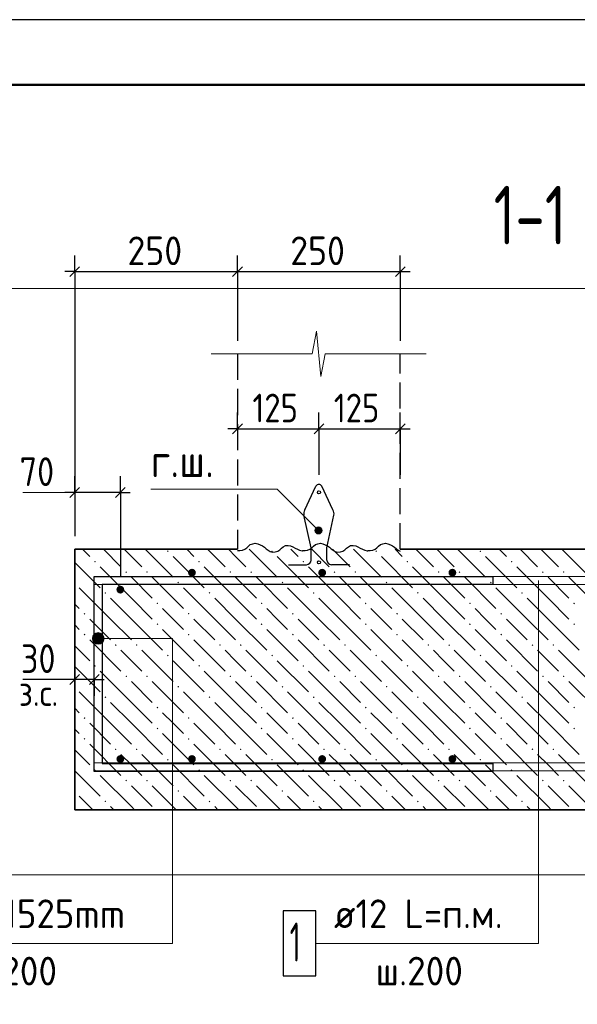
# Model space of a CAD drawing. Header units: millimetres. Extents: x 0 to 42000, y 0 to 29700.
# Tile 4 of 11: x 7228 to 11510, y 22143 to 29700. Entities that reach past the tile are written whole.
import ezdxf

# ---------------------------------------------------------------- set-up
doc = ezdxf.new("R2010")
doc.units = ezdxf.units.MM
doc.linetypes.add('______2', pattern=[270, 200, -70])
for name, color, linetype, lineweight in [('Standard', 7, 'Continuous', 25), ('ЖБ Плита Фундамента верхний уровень', 7, 'Continuous', 35), ('ЖБ Стена верхний уровень', 7, 'Continuous', 35), ('Заголовок чертежа', 7, 'Continuous', 25), ('Обрамление П-обр. равн.', 52, 'Continuous', 25), ('Позиционная метка номер позиции', 7, 'Continuous', 13), ('Примечания', 7, 'Continuous', 13), ('Фоновоя арматура Х1', 52, 'Continuous', 25)]:
    doc.layers.add(name, color=color, linetype=linetype, lineweight=lineweight)
doc.layers.add('Размерная выноска', color=7, linetype='Continuous')
doc.styles.add('ISOCPEUR', font='txt')

msp = doc.modelspace()

# ---------------------------------------------------------------- hatches: boundary and pattern name
at = {"layer": 'Standard', "linetype": 'Continuous', "lineweight": 13, "transparency": 33554687}
for points in [[(9496.9, 25786.5), (9516, 25805.6), (9503.8, 25798.7)], [(9516, 25805.6), (9496.9, 25786.5), (9496.9, 25772.7)], [(9516, 25805.6), (9496.9, 25772.7), (9529.7, 25805.6)], [(9529.7, 25805.6), (9496.9, 25772.7), (9503.8, 25760.5)], [(9529.7, 25805.6), (9503.8, 25760.5), (9541.9, 25798.7)], [(9541.9, 25798.7), (9503.8, 25760.5), (9516, 25753.6)], [(9541.9, 25798.7), (9516, 25753.6), (9548.8, 25786.5)], [(9548.8, 25786.5), (9516, 25753.6), (9529.7, 25753.6)], [(9548.8, 25786.5), (9529.7, 25753.6), (9548.8, 25772.7)], [(9548.8, 25772.7), (9529.7, 25753.6), (9541.9, 25760.5)]]:
    msp.add_hatch(color=7, dxfattribs=at).paths.add_polyline_path(points)
at = {"layer": 'ЖБ Плита Фундамента верхний уровень', "linetype": 'Continuous', "lineweight": 18, "transparency": 33554687}
for points in [[(8359.4, 25620.1), (8365.9, 25626.6), (8372.4, 25620.1), (8365.9, 25613.6)], [(9159.4, 25620.1), (9165.9, 25626.6), (9172.4, 25620.1), (9165.9, 25613.6)], [(9959.4, 25620.1), (9965.9, 25626.6), (9972.4, 25620.1), (9965.9, 25613.6)], [(10759.4, 25620.1), (10765.9, 25626.6), (10772.4, 25620.1), (10765.9, 25613.6)], [(7799.4, 25540.1), (7805.9, 25546.6), (7812.4, 25540.1), (7805.9, 25533.6)], [(8599.4, 25540.1), (8605.9, 25546.6), (8612.4, 25540.1), (8605.9, 25533.6)], [(9399.4, 25540.1), (9405.9, 25546.6), (9412.4, 25540.1), (9405.9, 25533.6)], [(10199.4, 25540.1), (10205.9, 25546.6), (10212.4, 25540.1), (10205.9, 25533.6)], [(10999.4, 25540.1), (11005.9, 25546.6), (11012.4, 25540.1), (11005.9, 25533.6)], [(8039.4, 25460.1), (8045.9, 25466.6), (8052.4, 25460.1), (8045.9, 25453.6)], [(8199.4, 25460.1), (8205.9, 25466.6), (8212.4, 25460.1), (8205.9, 25453.6)], [(8839.4, 25460.1), (8845.9, 25466.6), (8852.4, 25460.1), (8845.9, 25453.6)], [(8999.4, 25460.1), (9005.9, 25466.6), (9012.4, 25460.1), (9005.9, 25453.6)], [(9639.4, 25460.1), (9645.9, 25466.6), (9652.4, 25460.1), (9645.9, 25453.6)], [(9799.4, 25460.1), (9805.9, 25466.6), (9812.4, 25460.1), (9805.9, 25453.6)], [(10439.4, 25460.1), (10445.9, 25466.6), (10452.4, 25460.1), (10445.9, 25453.6)], [(10599.4, 25460.1), (10605.9, 25466.6), (10612.4, 25460.1), (10605.9, 25453.6)], [(11239.4, 25460.1), (11245.9, 25466.6), (11252.4, 25460.1), (11245.9, 25453.6)], [(11399.4, 25460.1), (11405.9, 25466.6), (11412.4, 25460.1), (11405.9, 25453.6)], [(7651, 25381.5), (7652.4, 25380.1), (7651, 25378.8)], [(8439.4, 25380.1), (8445.9, 25386.6), (8452.4, 25380.1), (8445.9, 25373.6)], [(9239.4, 25380.1), (9245.9, 25386.6), (9252.4, 25380.1), (9245.9, 25373.6)], [(10039.4, 25380.1), (10045.9, 25386.6), (10052.4, 25380.1), (10045.9, 25373.6)], [(10839.4, 25380.1), (10845.9, 25386.6), (10852.4, 25380.1), (10845.9, 25373.6)], [(7879.4, 25300.1), (7885.9, 25306.6), (7892.4, 25300.1), (7885.9, 25293.6)], [(8679.4, 25300.1), (8685.9, 25306.6), (8692.4, 25300.1), (8685.9, 25293.6)], [(9479.4, 25300.1), (9485.9, 25306.6), (9492.4, 25300.1), (9485.9, 25293.6)], [(10279.4, 25300.1), (10285.9, 25306.6), (10292.4, 25300.1), (10285.9, 25293.6)], [(11079.4, 25300.1), (11085.9, 25306.6), (11092.4, 25300.1), (11085.9, 25293.6)], [(8279.4, 25220.1), (8285.9, 25226.6), (8292.4, 25220.1), (8285.9, 25213.6)], [(9079.4, 25220.1), (9085.9, 25226.6), (9092.4, 25220.1), (9085.9, 25213.6)], [(9879.4, 25220.1), (9885.9, 25226.6), (9892.4, 25220.1), (9885.9, 25213.6)], [(10679.4, 25220.1), (10685.9, 25226.6), (10692.4, 25220.1), (10685.9, 25213.6)], [(11479.4, 25220.1), (11485.9, 25226.6), (11492.4, 25220.1), (11485.9, 25213.6)], [(7719.4, 25140.1), (7725.9, 25146.6), (7732.4, 25140.1), (7725.9, 25133.6)], [(8519.4, 25140.1), (8525.9, 25146.6), (8532.4, 25140.1), (8525.9, 25133.6)], [(9319.4, 25140.1), (9325.9, 25146.6), (9332.4, 25140.1), (9325.9, 25133.6)], [(10119.4, 25140.1), (10125.9, 25146.6), (10132.4, 25140.1), (10125.9, 25133.6)], [(10919.4, 25140.1), (10925.9, 25146.6), (10932.4, 25140.1), (10925.9, 25133.6)], [(8279.4, 25060.1), (8285.9, 25066.6), (8292.4, 25060.1), (8285.9, 25053.6)], [(9079.4, 25060.1), (9085.9, 25066.6), (9092.4, 25060.1), (9085.9, 25053.6)], [(9879.4, 25060.1), (9885.9, 25066.6), (9892.4, 25060.1), (9885.9, 25053.6)], [(10679.4, 25060.1), (10685.9, 25066.6), (10692.4, 25060.1), (10685.9, 25053.6)], [(11479.4, 25060.1), (11485.9, 25066.6), (11492.4, 25060.1), (11485.9, 25053.6)], [(7719.4, 24980.1), (7725.9, 24986.6), (7732.4, 24980.1), (7725.9, 24973.6)], [(8519.4, 24980.1), (8525.9, 24986.6), (8532.4, 24980.1), (8525.9, 24973.6)], [(9319.4, 24980.1), (9325.9, 24986.6), (9332.4, 24980.1), (9325.9, 24973.6)], [(10119.4, 24980.1), (10125.9, 24986.6), (10132.4, 24980.1), (10125.9, 24973.6)], [(10919.4, 24980.1), (10925.9, 24986.6), (10932.4, 24980.1), (10925.9, 24973.6)], [(7959.4, 24900.1), (7965.9, 24906.6), (7972.4, 24900.1), (7965.9, 24893.6)], [(8119.4, 24900.1), (8125.9, 24906.6), (8132.4, 24900.1), (8125.9, 24893.6)], [(8759.4, 24900.1), (8765.9, 24906.6), (8772.4, 24900.1), (8765.9, 24893.6)], [(8919.4, 24900.1), (8925.9, 24906.6), (8932.4, 24900.1), (8925.9, 24893.6)], [(9559.4, 24900.1), (9565.9, 24906.6), (9572.4, 24900.1), (9565.9, 24893.6)], [(9719.4, 24900.1), (9725.9, 24906.6), (9732.4, 24900.1), (9725.9, 24893.6)], [(10359.4, 24900.1), (10365.9, 24906.6), (10372.4, 24900.1), (10365.9, 24893.6)], [(10519.4, 24900.1), (10525.9, 24906.6), (10532.4, 24900.1), (10525.9, 24893.6)], [(11159.4, 24900.1), (11165.9, 24906.6), (11172.4, 24900.1), (11165.9, 24893.6)], [(11319.4, 24900.1), (11325.9, 24906.6), (11332.4, 24900.1), (11325.9, 24893.6)], [(8359.4, 24820.1), (8365.9, 24826.6), (8372.4, 24820.1), (8365.9, 24813.6)], [(9159.4, 24820.1), (9165.9, 24826.6), (9172.4, 24820.1), (9165.9, 24813.6)], [(9959.4, 24820.1), (9965.9, 24826.6), (9972.4, 24820.1), (9965.9, 24813.6)], [(10759.4, 24820.1), (10765.9, 24826.6), (10772.4, 24820.1), (10765.9, 24813.6)], [(7799.4, 24740.1), (7805.9, 24746.6), (7812.4, 24740.1), (7805.9, 24733.6)], [(8599.4, 24740.1), (8605.9, 24746.6), (8612.4, 24740.1), (8605.9, 24733.6)], [(9399.4, 24740.1), (9405.9, 24746.6), (9412.4, 24740.1), (9405.9, 24733.6)], [(10199.4, 24740.1), (10205.9, 24746.6), (10212.4, 24740.1), (10205.9, 24733.6)], [(10999.4, 24740.1), (11005.9, 24746.6), (11012.4, 24740.1), (11005.9, 24733.6)], [(8039.4, 24660.1), (8045.9, 24666.6), (8052.4, 24660.1), (8045.9, 24653.6)], [(8199.4, 24660.1), (8205.9, 24666.6), (8212.4, 24660.1), (8205.9, 24653.6)], [(8839.4, 24660.1), (8845.9, 24666.6), (8852.4, 24660.1), (8845.9, 24653.6)], [(8999.4, 24660.1), (9005.9, 24666.6), (9012.4, 24660.1), (9005.9, 24653.6)], [(9639.4, 24660.1), (9645.9, 24666.6), (9652.4, 24660.1), (9645.9, 24653.6)], [(9799.4, 24660.1), (9805.9, 24666.6), (9812.4, 24660.1), (9805.9, 24653.6)], [(10439.4, 24660.1), (10445.9, 24666.6), (10452.4, 24660.1), (10445.9, 24653.6)], [(10599.4, 24660.1), (10605.9, 24666.6), (10612.4, 24660.1), (10605.9, 24653.6)], [(11239.4, 24660.1), (11245.9, 24666.6), (11252.4, 24660.1), (11245.9, 24653.6)], [(11399.4, 24660.1), (11405.9, 24666.6), (11412.4, 24660.1), (11405.9, 24653.6)], [(7651, 24581.5), (7652.4, 24580.1), (7651, 24578.8)], [(8439.4, 24580.1), (8445.9, 24586.6), (8452.4, 24580.1), (8445.9, 24573.6)], [(9239.4, 24580.1), (9245.9, 24586.6), (9252.4, 24580.1), (9245.9, 24573.6)], [(10039.4, 24580.1), (10045.9, 24586.6), (10052.4, 24580.1), (10045.9, 24573.6)], [(10839.4, 24580.1), (10845.9, 24586.6), (10852.4, 24580.1), (10845.9, 24573.6)], [(7879.4, 24500.1), (7885.9, 24506.6), (7892.4, 24500.1), (7885.9, 24493.6)], [(8679.4, 24500.1), (8685.9, 24506.6), (8692.4, 24500.1), (8685.9, 24493.6)], [(9479.4, 24500.1), (9485.9, 24506.6), (9492.4, 24500.1), (9485.9, 24493.6)], [(10279.4, 24500.1), (10285.9, 24506.6), (10292.4, 24500.1), (10285.9, 24493.6)], [(11079.4, 24500.1), (11085.9, 24506.6), (11092.4, 24500.1), (11085.9, 24493.6)], [(8279.4, 24420.1), (8285.9, 24426.6), (8292.4, 24420.1), (8285.9, 24413.6)], [(9079.4, 24420.1), (9085.9, 24426.6), (9092.4, 24420.1), (9085.9, 24413.6)], [(9879.4, 24420.1), (9885.9, 24426.6), (9892.4, 24420.1), (9885.9, 24413.6)], [(10679.4, 24420.1), (10685.9, 24426.6), (10692.4, 24420.1), (10685.9, 24413.6)], [(11479.4, 24420.1), (11485.9, 24426.6), (11492.4, 24420.1), (11485.9, 24413.6)], [(7719.4, 24340.1), (7725.9, 24346.6), (7732.4, 24340.1), (7725.9, 24333.6)], [(8519.4, 24340.1), (8525.9, 24346.6), (8532.4, 24340.1), (8525.9, 24333.6)], [(9319.4, 24340.1), (9325.9, 24346.6), (9332.4, 24340.1), (9325.9, 24333.6)], [(10119.4, 24340.1), (10125.9, 24346.6), (10132.4, 24340.1), (10125.9, 24333.6)], [(10919.4, 24340.1), (10925.9, 24346.6), (10932.4, 24340.1), (10925.9, 24333.6)], [(8279.4, 24260.1), (8285.9, 24266.6), (8292.4, 24260.1), (8285.9, 24253.6)], [(9079.4, 24260.1), (9085.9, 24266.6), (9092.4, 24260.1), (9085.9, 24253.6)], [(9879.4, 24260.1), (9885.9, 24266.6), (9892.4, 24260.1), (9885.9, 24253.6)], [(10679.4, 24260.1), (10685.9, 24266.6), (10692.4, 24260.1), (10685.9, 24253.6)], [(11479.4, 24260.1), (11485.9, 24266.6), (11492.4, 24260.1), (11485.9, 24253.6)], [(7719.4, 24180.1), (7725.9, 24186.6), (7732.4, 24180.1), (7725.9, 24173.6)], [(8519.4, 24180.1), (8525.9, 24186.6), (8532.4, 24180.1), (8525.9, 24173.6)], [(9319.4, 24180.1), (9325.9, 24186.6), (9332.4, 24180.1), (9325.9, 24173.6)], [(10119.4, 24180.1), (10125.9, 24186.6), (10132.4, 24180.1), (10125.9, 24173.6)], [(10919.4, 24180.1), (10925.9, 24186.6), (10932.4, 24180.1), (10925.9, 24173.6)], [(7959.4, 24100.1), (7965.9, 24106.6), (7972.4, 24100.1), (7965.9, 24093.6)], [(8119.4, 24100.1), (8125.9, 24106.6), (8132.4, 24100.1), (8125.9, 24093.6)], [(8759.4, 24100.1), (8765.9, 24106.6), (8772.4, 24100.1), (8765.9, 24093.6)], [(8919.4, 24100.1), (8925.9, 24106.6), (8932.4, 24100.1), (8925.9, 24093.6)], [(9559.4, 24100.1), (9565.9, 24106.6), (9572.4, 24100.1), (9565.9, 24093.6)], [(9719.4, 24100.1), (9725.9, 24106.6), (9732.4, 24100.1), (9725.9, 24093.6)], [(10359.4, 24100.1), (10365.9, 24106.6), (10372.4, 24100.1), (10365.9, 24093.6)], [(10519.4, 24100.1), (10525.9, 24106.6), (10532.4, 24100.1), (10525.9, 24093.6)], [(11159.4, 24100.1), (11165.9, 24106.6), (11172.4, 24100.1), (11165.9, 24093.6)], [(11319.4, 24100.1), (11325.9, 24106.6), (11332.4, 24100.1), (11325.9, 24093.6)], [(8359.4, 24020.1), (8365.9, 24026.6), (8372.4, 24020.1), (8365.9, 24013.6)], [(9159.4, 24020.1), (9165.9, 24026.6), (9172.4, 24020.1), (9165.9, 24013.6)], [(9959.4, 24020.1), (9965.9, 24026.6), (9972.4, 24020.1), (9965.9, 24013.6)], [(10759.4, 24020.1), (10765.9, 24026.6), (10772.4, 24020.1), (10765.9, 24013.6)], [(7799.4, 23940.1), (7805.9, 23946.6), (7812.4, 23940.1), (7805.9, 23933.6)], [(8599.4, 23940.1), (8605.9, 23946.6), (8612.4, 23940.1), (8605.9, 23933.6)], [(9399.4, 23940.1), (9405.9, 23946.6), (9412.4, 23940.1), (9405.9, 23933.6)], [(10199.4, 23940.1), (10205.9, 23946.6), (10212.4, 23940.1), (10205.9, 23933.6)], [(10999.4, 23940.1), (11005.9, 23946.6), (11012.4, 23940.1), (11005.9, 23933.6)], [(8039.4, 23860.1), (8045.9, 23866.6), (8052.4, 23860.1), (8045.9, 23853.6)], [(8199.4, 23860.1), (8205.9, 23866.6), (8212.4, 23860.1), (8205.9, 23853.6)], [(8839.4, 23860.1), (8845.9, 23866.6), (8852.4, 23860.1), (8845.9, 23853.6)], [(8999.4, 23860.1), (9005.9, 23866.6), (9012.4, 23860.1), (9005.9, 23853.6)], [(9639.4, 23860.1), (9645.9, 23866.6), (9652.4, 23860.1), (9645.9, 23853.6)], [(9799.4, 23860.1), (9805.9, 23866.6), (9812.4, 23860.1), (9805.9, 23853.6)], [(10439.4, 23860.1), (10445.9, 23866.6), (10452.4, 23860.1), (10445.9, 23853.6)], [(10599.4, 23860.1), (10605.9, 23866.6), (10612.4, 23860.1), (10605.9, 23853.6)], [(11239.4, 23860.1), (11245.9, 23866.6), (11252.4, 23860.1), (11245.9, 23853.6)], [(11399.4, 23860.1), (11405.9, 23866.6), (11412.4, 23860.1), (11405.9, 23853.6)], [(7651, 23781.5), (7652.4, 23780.1), (7651, 23778.8)], [(8439.4, 23780.1), (8445.9, 23786.6), (8452.4, 23780.1), (8445.9, 23773.6)], [(9239.4, 23780.1), (9245.9, 23786.6), (9252.4, 23780.1), (9245.9, 23773.6)], [(10039.4, 23780.1), (10045.9, 23786.6), (10052.4, 23780.1), (10045.9, 23773.6)], [(10839.4, 23780.1), (10845.9, 23786.6), (10852.4, 23780.1), (10845.9, 23773.6)], [(7879.4, 23700.1), (7885.9, 23706.6), (7892.4, 23700.1), (7885.9, 23693.6)], [(8679.4, 23700.1), (8685.9, 23706.6), (8692.4, 23700.1), (8685.9, 23693.6)], [(9479.4, 23700.1), (9485.9, 23706.6), (9492.4, 23700.1), (9485.9, 23693.6)], [(10279.4, 23700.1), (10285.9, 23706.6), (10292.4, 23700.1), (10285.9, 23693.6)], [(11079.4, 23700.1), (11085.9, 23706.6), (11092.4, 23700.1), (11085.9, 23693.6)]]:
    msp.add_hatch(color=7, dxfattribs=at).paths.add_polyline_path(points, flags=16)
at = {"layer": 'Позиционная метка номер позиции', "linetype": 'Continuous', "lineweight": 13, "transparency": 33554687}
for points in [[(7792.3, 24928.3), (7792.3, 24973.3), (7786, 24950.8)], [(7792.3, 24973.3), (7808.5, 24912.1), (7808.5, 24989.6)], [(7792.3, 24973.3), (7792.3, 24928.3), (7808.5, 24912.1)], [(7808.5, 24989.6), (7831, 24905.8), (7831, 24995.8)], [(7808.5, 24989.6), (7808.5, 24912.1), (7831, 24905.8)], [(7831, 24995.8), (7831, 24905.8), (7853.5, 24912.1)], [(7831, 24995.8), (7853.5, 24912.1), (7853.5, 24989.6)], [(7853.5, 24989.6), (7853.5, 24912.1), (7869.7, 24928.3)], [(7853.5, 24989.6), (7869.7, 24928.3), (7869.7, 24973.3)], [(7869.7, 24973.3), (7869.7, 24928.3), (7876, 24950.8)]]:
    msp.add_hatch(color=7, dxfattribs=at).paths.add_polyline_path(points)
at = {"layer": 'Фоновоя арматура Х1', "linetype": 'Continuous', "lineweight": 18, "transparency": 33554687}
for points in [[(8581, 25455.6), (8578.7, 25467.1), (8572.2, 25476.8), (8562.5, 25483.3), (8551, 25485.6), (8539.5, 25483.3), (8529.8, 25476.8), (8523.3, 25467.1), (8521, 25455.6), (8523.3, 25444.1), (8529.8, 25434.4), (8539.5, 25427.9), (8551, 25425.6), (8562.5, 25427.9), (8572.2, 25434.4), (8578.7, 25444.1)], [(9581, 25455.6), (9578.7, 25467.1), (9572.2, 25476.8), (9562.5, 25483.3), (9551, 25485.6), (9539.5, 25483.3), (9529.8, 25476.8), (9523.3, 25467.1), (9521, 25455.6), (9523.3, 25444.1), (9529.8, 25434.4), (9539.5, 25427.9), (9551, 25425.6), (9562.5, 25427.9), (9572.2, 25434.4), (9578.7, 25444.1)], [(10581, 25455.6), (10578.7, 25467.1), (10572.2, 25476.8), (10562.5, 25483.3), (10551, 25485.6), (10539.5, 25483.3), (10529.8, 25476.8), (10523.3, 25467.1), (10521, 25455.6), (10523.3, 25444.1), (10529.8, 25434.4), (10539.5, 25427.9), (10551, 25425.6), (10562.5, 25427.9), (10572.2, 25434.4), (10578.7, 25444.1)], [(8031, 25325.6), (8028.7, 25337), (8022.2, 25346.8), (8012.5, 25353.3), (8001, 25355.6), (7989.5, 25353.3), (7979.8, 25346.8), (7973.3, 25337), (7971, 25325.6), (7973.3, 25314.1), (7979.8, 25304.4), (7989.5, 25297.9), (8001, 25295.6), (8012.5, 25297.9), (8022.2, 25304.4), (8028.7, 25314.1)], [(8031, 24025.6), (8028.7, 24037), (8022.2, 24046.8), (8012.5, 24053.3), (8001, 24055.6), (7989.5, 24053.3), (7979.8, 24046.8), (7973.3, 24037), (7971, 24025.6), (7973.3, 24014.1), (7979.8, 24004.4), (7989.5, 23997.9), (8001, 23995.6), (8012.5, 23997.9), (8022.2, 24004.4), (8028.7, 24014.1)], [(8581, 24025.6), (8578.7, 24037), (8572.2, 24046.8), (8562.5, 24053.3), (8551, 24055.6), (8539.5, 24053.3), (8529.8, 24046.8), (8523.3, 24037), (8521, 24025.6), (8523.3, 24014.1), (8529.8, 24004.4), (8539.5, 23997.9), (8551, 23995.6), (8562.5, 23997.9), (8572.2, 24004.4), (8578.7, 24014.1)], [(9581, 24025.6), (9578.7, 24037), (9572.2, 24046.8), (9562.5, 24053.3), (9551, 24055.6), (9539.5, 24053.3), (9529.8, 24046.8), (9523.3, 24037), (9521, 24025.6), (9523.3, 24014.1), (9529.8, 24004.4), (9539.5, 23997.9), (9551, 23995.6), (9562.5, 23997.9), (9572.2, 24004.4), (9578.7, 24014.1)], [(10581, 24025.6), (10578.7, 24037), (10572.2, 24046.8), (10562.5, 24053.3), (10551, 24055.6), (10539.5, 24053.3), (10529.8, 24046.8), (10523.3, 24037), (10521, 24025.6), (10523.3, 24014.1), (10529.8, 24004.4), (10539.5, 23997.9), (10551, 23995.6), (10562.5, 23997.9), (10572.2, 24004.4), (10578.7, 24014.1)]]:
    msp.add_hatch(color=7, dxfattribs=at).paths.add_polyline_path(points)

# ---------------------------------------------------------------- linework, layer by layer
at = {"layer": 'Standard', "color": 251, "linetype": 'Continuous', "lineweight": -3, "true_color": 0x656565, "transparency": 33554687}
for p, q in [((7651, 27766.2), (7651, 27891.2)), ((8901, 27766.2), (8901, 27891.2)), ((10151, 27766.2), (10151, 27891.2)), ((7651, 27766.2), (7651, 27641.2)), ((7651, 27766.2), (7651, 25735.6)), ((8901, 27766.2), (8901, 27641.2)), ((8901, 27766.2), (8901, 27235.6)), ((10151, 27766.2), (10151, 27641.2)), ((10151, 27766.2), (10151, 27235.6)), ((8901, 26559.6), (8901, 26684.6)), ((9526, 26559.6), (9526, 26684.6)), ((10151, 26559.6), (10151, 26684.6)), ((8901, 26559.6), (8826, 26559.6)), ((8901, 26559.6), (8901, 26434.6)), ((8901, 26559.6), (8901, 26559.6)), ((8901, 26559.6), (9526, 26559.6)), ((9526, 26559.6), (9526, 26434.6)), ((9526, 26559.6), (9526, 26206.5)), ((9526, 26559.6), (10151, 26559.6)), ((10151, 26559.6), (10151, 26434.6)), ((10151, 26559.6), (10151, 26206.5)), ((10151, 26559.6), (10226, 26559.6)), ((7651, 26071), (7651, 26196)), ((8001, 26071), (8001, 26196)), ((7651, 26071), (7576, 26071)), ((7651, 26071), (7651, 25946)), ((7651, 26071), (7651, 25735.6)), ((8001, 26071), (7651, 26071)), ((8001, 26071), (8001, 25946)), ((8001, 26071), (8001, 25425.6)), ((8001, 26071), (8076, 26071)), ((7651, 24635.6), (7651, 24760.6)), ((7801, 24635.6), (7801, 24760.6)), ((7651, 24635.6), (7651, 24510.6)), ((7801, 24635.6), (7801, 24510.6))]:
    msp.add_line(p, q, dxfattribs=at)
at = {"layer": 'Standard', "color": 7, "linetype": 'Continuous', "lineweight": -3, "transparency": 33554687}
for p, q in [((7651, 27766.2), (7576, 27766.2)), ((7651, 27766.2), (8901, 27766.2)), ((8901, 27766.2), (10151, 27766.2)), ((10151, 27766.2), (10226, 27766.2)), ((7651, 24635.6), (7576, 24635.6)), ((7801, 24635.6), (7651, 24635.6)), ((7801, 24635.6), (7876, 24635.6))]:
    msp.add_line(p, q, dxfattribs=at)
at = {"layer": 'Standard', "color": 7, "linetype": 'Continuous', "lineweight": 25, "transparency": 33554687}
for p, q in [((7613.5, 27728.7), (7688.5, 27803.7)), ((8863.5, 27728.7), (8938.5, 27803.7)), ((10113.5, 27728.7), (10188.5, 27803.7)), ((7688.5, 24673.1), (7613.5, 24598.1)), ((7838.5, 24673.1), (7763.5, 24598.1))]:
    msp.add_line(p, q, dxfattribs=at)
at = {"layer": 'Standard', "color": 251, "linetype": 'Continuous', "lineweight": 25, "true_color": 0x656565, "transparency": 33554687}
for p, q in [((8863.5, 26522.2), (8938.5, 26597.1)), ((9488.5, 26522.2), (9563.5, 26597.1)), ((10113.5, 26522.2), (10188.5, 26597.1)), ((7688.5, 26108.5), (7613.5, 26033.5)), ((8038.5, 26108.5), (7963.5, 26033.5))]:
    msp.add_line(p, q, dxfattribs=at)
at = {"layer": 'Standard', "color": 7, "linetype": 'Continuous', "lineweight": 13, "transparency": 33554687}
for p, q in [((9503.8, 25798.7), (9503.8, 25798.7)), ((9541.9, 25798.7), (9541.9, 25798.7)), ((9503.8, 25760.5), (9503.8, 25760.5)), ((9541.9, 25760.5), (9541.9, 25760.5))]:
    msp.add_line(p, q, dxfattribs=at)
at = {"layer": 'Standard', "color": 7, "linetype": 'Continuous', "lineweight": 25, "transparency": 33554687}
msp.add_lwpolyline([(0, 0), (42000, 0), (42000, 29700), (0, 29700), (0, 0)], close=True, dxfattribs=at)
at = {"layer": 'Standard', "color": 7, "linetype": 'Continuous', "lineweight": 50, "transparency": 33554687}
msp.add_lwpolyline([(2000, 29200), (41500, 29200), (41500, 500), (2000, 500), (2000, 29200)], close=True, dxfattribs=at)
at = {"layer": 'Standard', "color": 7, "linetype": 'Continuous', "lineweight": 13, "transparency": 33554687}
for points in [[(20500, 29200), (2000, 29200), (2000, 6000), (20500, 6000), (20500, 29200)], [(8234.6, 26097.8), (9204.6, 26097.8), (9522.8, 25779.6)]]:
    msp.add_lwpolyline(points, dxfattribs=at)
at = {"layer": 'Standard', "color": 254, "linetype": 'Continuous', "lineweight": 18, "true_color": 0xc4c4ff, "transparency": 33554687}
msp.add_lwpolyline([(5848.7, 23135.6), (15498.7, 23135.6), (15498.7, 27635.6), (5848.7, 27635.6), (5848.7, 23135.6)], dxfattribs=at)
at = {"layer": 'Standard', "color": 7, "linetype": 'Continuous', "lineweight": 13, "transparency": 33554687}
msp.add_circle((9522.8, 25779.6), 27, dxfattribs=at)
at = {"layer": 'ЖБ Плита Фундамента верхний уровень', "color": 7, "linetype": 'Continuous', "lineweight": 35, "transparency": 33554687}
for p, q in [((7651, 25635.6), (7651, 23635.6)), ((8901, 25635.6), (7651, 25635.6)), ((14998.7, 25635.6), (10151, 25635.6)), ((7651, 23635.6), (14998.7, 23635.6))]:
    msp.add_line(p, q, dxfattribs=at)
at = {"layer": 'ЖБ Плита Фундамента верхний уровень', "color": 254, "linetype": 'Continuous', "lineweight": 18, "transparency": 33554687}
for p, q in [((7710.5, 25635.6), (7765.9, 25580.1)), ((7870.5, 25635.6), (8005.9, 25500.1)), ((8085.9, 25580.1), (8030.5, 25635.6)), ((8190.5, 25635.6), (8405.9, 25420.1)), ((8510.5, 25635.6), (8565.9, 25580.1)), ((8670.5, 25635.6), (8805.9, 25500.1)), ((8885.9, 25580.1), (8830.5, 25635.6)), ((8990.5, 25635.6), (9205.9, 25420.1)), ((9310.5, 25635.6), (9365.9, 25580.1)), ((9470.5, 25635.6), (9605.9, 25500.1)), ((9685.9, 25580.1), (9630.5, 25635.6)), ((9790.5, 25635.6), (10005.9, 25420.1)), ((10110.5, 25635.6), (10165.9, 25580.1)), ((10270.5, 25635.6), (10405.9, 25500.1)), ((10485.9, 25580.1), (10430.5, 25635.6)), ((10590.5, 25635.6), (10805.9, 25420.1)), ((10910.5, 25635.6), (10965.9, 25580.1)), ((11070.5, 25635.6), (11205.9, 25500.1)), ((11285.9, 25580.1), (11230.5, 25635.6)), ((11390.5, 25635.6), (11605.9, 25420.1)), ((8165.9, 25500.1), (8085.9, 25580.1)), ((8405.9, 25580.1), (8645.9, 25340.1)), ((8965.9, 25500.1), (8885.9, 25580.1)), ((9205.9, 25580.1), (9445.9, 25340.1)), ((9765.9, 25500.1), (9685.9, 25580.1)), ((10005.9, 25580.1), (10245.9, 25340.1)), ((10565.9, 25500.1), (10485.9, 25580.1)), ((10805.9, 25580.1), (11045.9, 25340.1)), ((11365.9, 25500.1), (11285.9, 25580.1)), ((7651, 25535), (7845.9, 25340.1)), ((8085.9, 25260.1), (7845.9, 25500.1)), ((8885.9, 25260.1), (8645.9, 25500.1)), ((9685.9, 25260.1), (9445.9, 25500.1)), ((10485.9, 25260.1), (10245.9, 25500.1)), ((11285.9, 25260.1), (11045.9, 25500.1)), ((8085.9, 25420.1), (8245.9, 25260.1)), ((8245.9, 25420.1), (8485.9, 25180.1)), ((8885.9, 25420.1), (9045.9, 25260.1)), ((9045.9, 25420.1), (9285.9, 25180.1)), ((9685.9, 25420.1), (9845.9, 25260.1)), ((9845.9, 25420.1), (10085.9, 25180.1)), ((10485.9, 25420.1), (10645.9, 25260.1)), ((10645.9, 25420.1), (10885.9, 25180.1)), ((11285.9, 25420.1), (11445.9, 25260.1)), ((11445.9, 25420.1), (11685.9, 25180.1)), ((7925.9, 25100.1), (7685.9, 25340.1)), ((8725.9, 25100.1), (8485.9, 25340.1)), ((9525.9, 25100.1), (9285.9, 25340.1)), ((10325.9, 25100.1), (10085.9, 25340.1)), ((11125.9, 25100.1), (10885.9, 25340.1)), ((7925.9, 25260.1), (8085.9, 25100.1)), ((8085.9, 25260.1), (8245.9, 25100.1)), ((8725.9, 25260.1), (8885.9, 25100.1)), ((8885.9, 25260.1), (9045.9, 25100.1)), ((9525.9, 25260.1), (9685.9, 25100.1)), ((9685.9, 25260.1), (9845.9, 25100.1)), ((10325.9, 25260.1), (10485.9, 25100.1)), ((10485.9, 25260.1), (10645.9, 25100.1)), ((11125.9, 25260.1), (11285.9, 25100.1)), ((11285.9, 25260.1), (11445.9, 25100.1)), ((7651, 25215), (7685.9, 25180.1)), ((8405.9, 25100.1), (8325.9, 25180.1)), ((9205.9, 25100.1), (9125.9, 25180.1)), ((10005.9, 25100.1), (9925.9, 25180.1)), ((10805.9, 25100.1), (10725.9, 25180.1)), ((7765.9, 25100.1), (7925.9, 24940.1)), ((7925.9, 25100.1), (8085.9, 24940.1)), ((8085.9, 25100.1), (8325.9, 24860.1)), ((8485.9, 25020.1), (8405.9, 25100.1)), ((8565.9, 25100.1), (8725.9, 24940.1)), ((8725.9, 25100.1), (8885.9, 24940.1)), ((8885.9, 25100.1), (9125.9, 24860.1)), ((9285.9, 25020.1), (9205.9, 25100.1)), ((9365.9, 25100.1), (9525.9, 24940.1)), ((9525.9, 25100.1), (9685.9, 24940.1)), ((9685.9, 25100.1), (9925.9, 24860.1)), ((10085.9, 25020.1), (10005.9, 25100.1)), ((10165.9, 25100.1), (10325.9, 24940.1)), ((10325.9, 25100.1), (10485.9, 24940.1)), ((10485.9, 25100.1), (10725.9, 24860.1)), ((10885.9, 25020.1), (10805.9, 25100.1)), ((10965.9, 25100.1), (11125.9, 24940.1)), ((11125.9, 25100.1), (11285.9, 24940.1)), ((11285.9, 25100.1), (11525.9, 24860.1)), ((7685.9, 25020.1), (7651, 25055)), ((8325.9, 25020.1), (8565.9, 24780.1)), ((9125.9, 25020.1), (9365.9, 24780.1)), ((9925.9, 25020.1), (10165.9, 24780.1)), ((10725.9, 25020.1), (10965.9, 24780.1)), ((7765.9, 24940.1), (8005.9, 24700.1)), ((8565.9, 24940.1), (8805.9, 24700.1)), ((9365.9, 24940.1), (9605.9, 24700.1)), ((10165.9, 24940.1), (10405.9, 24700.1)), ((10965.9, 24940.1), (11205.9, 24700.1)), ((7651, 24895), (7765.9, 24780.1)), ((8085.9, 24780.1), (8005.9, 24860.1)), ((8165.9, 24860.1), (8405.9, 24620.1)), ((8885.9, 24780.1), (8805.9, 24860.1)), ((8965.9, 24860.1), (9205.9, 24620.1)), ((9685.9, 24780.1), (9605.9, 24860.1)), ((9765.9, 24860.1), (10005.9, 24620.1)), ((10485.9, 24780.1), (10405.9, 24860.1)), ((10565.9, 24860.1), (10805.9, 24620.1)), ((11285.9, 24780.1), (11205.9, 24860.1)), ((11365.9, 24860.1), (11605.9, 24620.1)), ((7651, 24735), (7845.9, 24540.1)), ((8165.9, 24700.1), (8085.9, 24780.1)), ((8405.9, 24780.1), (8645.9, 24540.1)), ((8965.9, 24700.1), (8885.9, 24780.1)), ((9205.9, 24780.1), (9445.9, 24540.1)), ((9765.9, 24700.1), (9685.9, 24780.1)), ((10005.9, 24780.1), (10245.9, 24540.1)), ((10565.9, 24700.1), (10485.9, 24780.1)), ((10805.9, 24780.1), (11045.9, 24540.1)), ((11365.9, 24700.1), (11285.9, 24780.1)), ((8085.9, 24460.1), (7845.9, 24700.1)), ((8885.9, 24460.1), (8645.9, 24700.1)), ((9685.9, 24460.1), (9445.9, 24700.1)), ((10485.9, 24460.1), (10245.9, 24700.1)), ((11285.9, 24460.1), (11045.9, 24700.1)), ((8085.9, 24620.1), (8245.9, 24460.1)), ((8245.9, 24620.1), (8485.9, 24380.1)), ((8885.9, 24620.1), (9045.9, 24460.1)), ((9045.9, 24620.1), (9285.9, 24380.1)), ((9685.9, 24620.1), (9845.9, 24460.1)), ((9845.9, 24620.1), (10085.9, 24380.1)), ((10485.9, 24620.1), (10645.9, 24460.1)), ((10645.9, 24620.1), (10885.9, 24380.1)), ((11285.9, 24620.1), (11445.9, 24460.1)), ((11445.9, 24620.1), (11685.9, 24380.1)), ((7925.9, 24300.1), (7685.9, 24540.1)), ((8725.9, 24300.1), (8485.9, 24540.1)), ((9525.9, 24300.1), (9285.9, 24540.1)), ((10325.9, 24300.1), (10085.9, 24540.1)), ((11125.9, 24300.1), (10885.9, 24540.1)), ((7651, 24415), (7685.9, 24380.1)), ((7925.9, 24460.1), (8085.9, 24300.1)), ((8085.9, 24460.1), (8245.9, 24300.1)), ((8725.9, 24460.1), (8885.9, 24300.1)), ((8885.9, 24460.1), (9045.9, 24300.1)), ((9525.9, 24460.1), (9685.9, 24300.1)), ((9685.9, 24460.1), (9845.9, 24300.1)), ((10325.9, 24460.1), (10485.9, 24300.1)), ((10485.9, 24460.1), (10645.9, 24300.1)), ((11125.9, 24460.1), (11285.9, 24300.1)), ((11285.9, 24460.1), (11445.9, 24300.1)), ((8405.9, 24300.1), (8325.9, 24380.1)), ((9205.9, 24300.1), (9125.9, 24380.1)), ((10005.9, 24300.1), (9925.9, 24380.1)), ((10805.9, 24300.1), (10725.9, 24380.1)), ((7765.9, 24300.1), (7925.9, 24140.1)), ((7925.9, 24300.1), (8085.9, 24140.1)), ((8085.9, 24300.1), (8325.9, 24060.1)), ((8485.9, 24220.1), (8405.9, 24300.1)), ((8565.9, 24300.1), (8725.9, 24140.1)), ((8725.9, 24300.1), (8885.9, 24140.1)), ((8885.9, 24300.1), (9125.9, 24060.1)), ((9285.9, 24220.1), (9205.9, 24300.1)), ((9365.9, 24300.1), (9525.9, 24140.1)), ((9525.9, 24300.1), (9685.9, 24140.1)), ((9685.9, 24300.1), (9925.9, 24060.1)), ((10085.9, 24220.1), (10005.9, 24300.1)), ((10165.9, 24300.1), (10325.9, 24140.1)), ((10325.9, 24300.1), (10485.9, 24140.1)), ((10485.9, 24300.1), (10725.9, 24060.1)), ((10885.9, 24220.1), (10805.9, 24300.1)), ((10965.9, 24300.1), (11125.9, 24140.1)), ((11125.9, 24300.1), (11285.9, 24140.1)), ((11285.9, 24300.1), (11525.9, 24060.1)), ((7685.9, 24220.1), (7651, 24255)), ((8325.9, 24220.1), (8565.9, 23980.1)), ((9125.9, 24220.1), (9365.9, 23980.1)), ((9925.9, 24220.1), (10165.9, 23980.1)), ((10725.9, 24220.1), (10965.9, 23980.1)), ((7765.9, 24140.1), (8005.9, 23900.1)), ((8565.9, 24140.1), (8805.9, 23900.1)), ((9365.9, 24140.1), (9605.9, 23900.1)), ((10165.9, 24140.1), (10405.9, 23900.1)), ((10965.9, 24140.1), (11205.9, 23900.1)), ((7651, 24095), (7765.9, 23980.1)), ((8085.9, 23980.1), (8005.9, 24060.1)), ((8165.9, 24060.1), (8405.9, 23820.1)), ((8885.9, 23980.1), (8805.9, 24060.1)), ((8965.9, 24060.1), (9205.9, 23820.1)), ((9685.9, 23980.1), (9605.9, 24060.1)), ((9765.9, 24060.1), (10005.9, 23820.1)), ((10485.9, 23980.1), (10405.9, 24060.1)), ((10565.9, 24060.1), (10805.9, 23820.1)), ((11285.9, 23980.1), (11205.9, 24060.1)), ((11365.9, 24060.1), (11605.9, 23820.1)), ((8165.9, 23900.1), (8085.9, 23980.1)), ((8405.9, 23980.1), (8645.9, 23740.1)), ((8965.9, 23900.1), (8885.9, 23980.1)), ((9205.9, 23980.1), (9445.9, 23740.1)), ((9765.9, 23900.1), (9685.9, 23980.1)), ((10005.9, 23980.1), (10245.9, 23740.1)), ((10565.9, 23900.1), (10485.9, 23980.1)), ((10805.9, 23980.1), (11045.9, 23740.1)), ((11365.9, 23900.1), (11285.9, 23980.1)), ((7651, 23935), (7845.9, 23740.1)), ((8085.9, 23660.1), (7845.9, 23900.1)), ((8885.9, 23660.1), (8645.9, 23900.1)), ((9685.9, 23660.1), (9445.9, 23900.1)), ((10485.9, 23660.1), (10245.9, 23900.1)), ((11285.9, 23660.1), (11045.9, 23900.1)), ((8085.9, 23820.1), (8245.9, 23660.1)), ((8245.9, 23820.1), (8430.5, 23635.6)), ((8885.9, 23820.1), (9045.9, 23660.1)), ((9045.9, 23820.1), (9230.5, 23635.6)), ((9685.9, 23820.1), (9845.9, 23660.1)), ((9845.9, 23820.1), (10030.5, 23635.6)), ((10485.9, 23820.1), (10645.9, 23660.1)), ((10645.9, 23820.1), (10830.5, 23635.6)), ((11285.9, 23820.1), (11445.9, 23660.1)), ((11445.9, 23820.1), (11630.5, 23635.6)), ((7790.5, 23635.6), (7685.9, 23740.1)), ((8590.5, 23635.6), (8485.9, 23740.1)), ((9390.5, 23635.6), (9285.9, 23740.1)), ((10190.5, 23635.6), (10085.9, 23740.1)), ((10990.5, 23635.6), (10885.9, 23740.1)), ((7925.9, 23660.1), (7950.5, 23635.6)), ((8085.9, 23660.1), (8110.5, 23635.6)), ((8725.9, 23660.1), (8750.5, 23635.6)), ((8885.9, 23660.1), (8910.5, 23635.6)), ((9525.9, 23660.1), (9550.5, 23635.6)), ((9685.9, 23660.1), (9710.5, 23635.6)), ((10325.9, 23660.1), (10350.5, 23635.6)), ((10485.9, 23660.1), (10510.5, 23635.6)), ((11125.9, 23660.1), (11150.5, 23635.6)), ((11285.9, 23660.1), (11310.5, 23635.6))]:
    msp.add_line(p, q, dxfattribs=at)
at = {"layer": 'ЖБ Стена верхний уровень', "color": 253, "linetype": '______2', "lineweight": 25, "true_color": 0xa0a0a0, "transparency": 33554687}
for p, q in [((8901, 27135.6), (8901, 25635.6)), ((10151, 25635.6), (10151, 27135.6))]:
    msp.add_line(p, q, dxfattribs=at)
at = {"layer": 'Обрамление П-обр. равн.', "color": 38, "linetype": 'Continuous', "lineweight": 25, "true_color": 0x5f1e0f, "transparency": 33554687}
msp.add_lwpolyline([(10861, 25365.6), (7861, 25365.6), (7861, 23990.6), (10861, 23990.6), (10861, 23930.6), (7801, 23930.6), (7801, 25425.6), (10861, 25425.6), (10861, 25365.6)], dxfattribs=at)
msp.add_lwpolyline([(10861, 25365.6), (7861, 25365.6), (7861, 23990.6), (10861, 23990.6), (10861, 23930.6), (7801, 23930.6), (7801, 25425.6), (10861, 25425.6), (10861, 25365.6)], dxfattribs=at)
at = {"layer": 'Позиционная метка номер позиции', "color": 7, "linetype": 'Continuous', "lineweight": 13, "transparency": 33554687}
for p, q in [((7786, 24950.8), (7786, 24950.8)), ((7831, 24995.8), (7831, 24995.8)), ((7876, 24950.8), (7876, 24950.8)), ((7831, 24905.8), (7831, 24905.8))]:
    msp.add_line(p, q, dxfattribs=at)
for points in [[(9501.5, 22610.6), (11211.5, 22610.6), (11211.5, 25395.6)], [(7831, 24950.8), (8401.5, 24950.8), (8401.5, 22610.6), (6121.5, 22610.6)]]:
    msp.add_lwpolyline(points, dxfattribs=at)
msp.add_circle((7831, 24950.8), 45, dxfattribs=at)
at = {"layer": 'Примечания', "color": 7, "linetype": 'Continuous', "lineweight": 13, "transparency": 33554687}
for p, q in [((9475, 27135.6), (9508, 27310.6)), ((9508, 27310.6), (9541, 26960.6)), ((8699.5, 27135.6), (9475, 27135.6)), ((9541, 26960.6), (9574, 27135.6)), ((9574, 27135.6), (10349.5, 27135.6)), ((10349.5, 27135.6), (10349.5, 27135.6))]:
    msp.add_line(p, q, dxfattribs=at)
at = {"layer": 'Примечания', "color": 7, "linetype": 'Continuous', "lineweight": 25, "transparency": 33554687}
for p, q in [((9417.9, 25937.7), (9503.4, 26120.7)), ((9634.1, 25937.7), (9548.6, 26120.7)), ((9466.4, 25647), (9410.8, 25897.7)), ((9585.7, 25647), (9641.2, 25897.7)), ((9466.4, 25552.9), (9466.4, 25647)), ((9585.7, 25552.9), (9585.7, 25647)), ((9291.4, 25517), (9430.5, 25517)), ((9760.7, 25517), (9621.5, 25517))]:
    msp.add_line(p, q, dxfattribs=at)
at = {"layer": 'Примечания', "color": 251, "linetype": 'Continuous', "lineweight": 13, "true_color": 0x656565, "transparency": 33554687}
msp.add_line((7651, 26071), (7251, 26071), dxfattribs=at)
at = {"layer": 'Примечания', "color": 7, "linetype": 'Continuous', "lineweight": 25, "transparency": 33554687}
for points in [[(8901, 25626.8), (8919.5, 25626.6), (8939.5, 25629.4), (8957.5, 25636), (8972, 25647), (8984.5, 25659.9), (8999, 25670.8), (9017.5, 25677.5), (9037, 25681.3), (9056.5, 25677), (9074.5, 25669.9), (9092, 25661.8), (9107, 25651.2), (9121, 25639.6), (9135, 25628.2), (9152, 25619.3), (9171, 25614.4), (9191, 25615.2), (9210.5, 25620.4), (9225, 25631.1), (9238, 25643.6), (9252, 25655), (9269, 25663.5), (9289, 25665.5), (9308.5, 25660.6), (9326, 25653.1), (9343, 25644.6), (9360.5, 25636.3), (9377.5, 25628.2), (9397, 25624.4), (9401, 25624)], [(9401, 25626.8), (9419.5, 25626.6), (9439.5, 25629.4), (9457.5, 25636), (9472, 25647), (9484.5, 25659.9), (9499, 25670.8), (9517.5, 25677.5), (9537, 25681.3), (9556.5, 25677), (9574.5, 25669.9), (9592, 25661.8), (9607, 25651.2), (9621, 25639.6), (9635, 25628.2), (9652, 25619.3), (9671, 25614.4), (9691, 25615.2), (9710.5, 25620.4), (9725, 25631.1), (9738, 25643.6), (9752, 25655), (9769, 25663.5), (9789, 25665.5), (9808.5, 25660.6), (9826, 25653.1), (9843, 25644.6), (9860.5, 25636.3), (9877.5, 25628.2), (9897, 25624.4), (9901, 25624)], [(9901, 25626.8), (9919.5, 25626.6), (9939.5, 25629.4), (9957.5, 25636), (9972, 25647), (9984.5, 25659.9), (9999, 25670.8), (10017.5, 25677.5), (10037, 25681.3), (10056.5, 25677), (10074.5, 25669.9), (10092, 25661.8), (10107, 25651.2), (10121, 25639.6), (10135, 25628.2), (10151, 25619.8)]]:
    msp.add_lwpolyline(points, dxfattribs=at)
for centre in [(9526, 26071.9), (9526, 25535.6)]:
    msp.add_circle(centre, 11.8, dxfattribs=at)
for centre, radius, start, end in [((9526, 26106.5), 26.7, 32.27397, 147.72603), ((9463.2, 25909.1), 53.6, 147.72603, 192.25238), ((9588.8, 25909.1), 53.6, 347.74762, 32.27397), ((9430.5, 25552.9), 35.9, 270, 0), ((9621.5, 25552.9), 35.9, 180, 270)]:
    msp.add_arc(centre, radius, start, end, dxfattribs=at)
at = {"layer": 'Размерная выноска', "color": 7, "linetype": 'Continuous', "lineweight": -3, "transparency": 33554687}
msp.add_line((7651, 24635.6), (7251, 24635.6), dxfattribs=at)
at = {"layer": 'Фоновоя арматура Х1', "color": 251, "linetype": 'Continuous', "lineweight": 18, "true_color": 0x656565, "transparency": 33554687}
for points in [[(15028.7, 25365.6), (7801, 25365.6), (7801, 25425.6), (15028.7, 25425.6), (15028.7, 25365.6)], [(15028.7, 25365.6), (7801, 25365.6), (7801, 25425.6), (15028.7, 25425.6), (15028.7, 25365.6)], [(15028.7, 23935.6), (7801, 23935.6), (7801, 23995.6), (15028.7, 23995.6), (15028.7, 23935.6)], [(15028.7, 23935.6), (7801, 23935.6), (7801, 23995.6), (15028.7, 23995.6), (15028.7, 23935.6)]]:
    msp.add_lwpolyline(points, dxfattribs=at)
at = {"layer": 'Фоновоя арматура Х1', "color": 7, "linetype": 'Continuous', "lineweight": 25, "transparency": 33554687}
msp.add_lwpolyline([(9251.5, 22360.6), (9501.5, 22360.6), (9501.5, 22860.6), (9251.5, 22860.6), (9251.5, 22360.6)], dxfattribs=at)

# ---------------------------------------------------------------- texts
at = {"layer": 'Standard', "color": 7, "linetype": 'Continuous', "lineweight": 25, "transparency": 33554687, "attachment_point": 7, "style": 'ISOCPEUR'}
for s, insert, char_height, width in [('\\W0.91;250', (8056, 27816.2), 220, 561.988), ('\\W0.91;250', (9306, 27816.2), 220, 561.988), ('\\W0.92;г.ш.', (8234.6, 26189.5), 250, 664.133), ('\\W0.87;30', (7237.5, 24685.6), 220, 403.924)]:
    msp.add_mtext(s, dxfattribs=dict(at, insert=insert, char_height=char_height, width=width))
at = {"layer": 'Standard', "color": 251, "linetype": 'Continuous', "lineweight": 25, "true_color": 0x656565, "transparency": 33554687, "char_height": 220, "attachment_point": 7, "style": 'ISOCPEUR'}
for s, insert, width in [('\\W0.83;125', (9015.5, 26609.6), 508.571), ('\\W0.83;125', (9640.5, 26609.6), 508.571), ('\\W0.87;70', (7227.5, 26121), 403.932)]:
    msp.add_mtext(s, dxfattribs=dict(at, insert=insert, width=width))
at = {"layer": 'Standard', "color": 7, "linetype": 'Continuous', "lineweight": 18, "transparency": 33554687, "insert": (7221.4, 24432.8), "char_height": 200, "width": 459.942, "attachment_point": 7, "style": 'ISOCPEUR'}
msp.add_mtext('\\W0.90;з.с.', dxfattribs=at)
at = {"layer": 'Заголовок чертежа', "color": 7, "linetype": 'Continuous', "lineweight": 50, "transparency": 33554687, "insert": (10867.5, 27975), "char_height": 450, "width": 930.995, "attachment_point": 7, "style": 'ISOCPEUR'}
msp.add_mtext('\\W0.74;1-1', dxfattribs=at)
at = {"layer": 'Обрамление П-обр. равн.', "color": 7, "linetype": 'Continuous', "lineweight": 13, "transparency": 33554687, "char_height": 220, "attachment_point": 7, "style": 'ISOCPEUR'}
for s, insert, width in [('\\W0.94;ø12 L=1525mm ', (6271.5, 22727.9), 2104.383), ('\\W0.95;ш.200 ', (6843.5, 22287.9), 962.136)]:
    msp.add_mtext(s, dxfattribs=dict(at, insert=insert, width=width))
at = {"layer": 'Фоновоя арматура Х1', "color": 7, "linetype": 'Continuous', "lineweight": 13, "transparency": 33554687, "attachment_point": 7, "style": 'ISOCPEUR'}
for s, insert, char_height, width in [('\\W0.94;ø12 L=п.м. ', (9641.5, 22727.9), 220, 1599.147), ('\\W0.56;1', (9301.5, 22470.6), 300, 233.343), ('\\W0.95;ш.200 ', (9960.5, 22287.9), 220, 962.136)]:
    msp.add_mtext(s, dxfattribs=dict(at, insert=insert, char_height=char_height, width=width))

doc.saveas('drawing.dxf')
